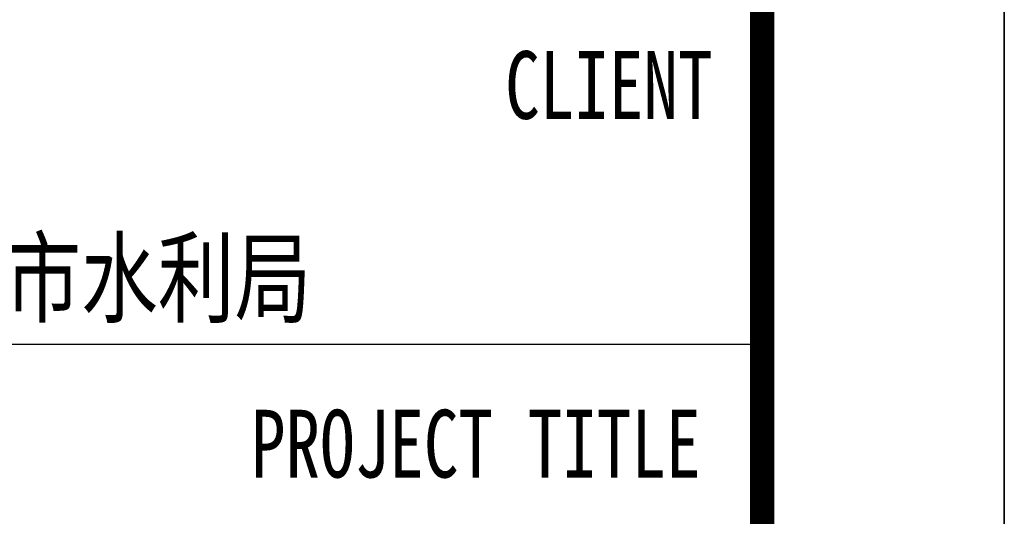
# Model space of a CAD drawing. Extents: x -302077 to 107904, y -9283 to 295706.
# Tile 128 of 256: x -79437 to -75370, y 183397 to 185449. Entities that reach past the tile are written whole.
import ezdxf
from ezdxf.enums import TextEntityAlignment as Align

# ---------------------------------------------------------------- set-up
doc = ezdxf.new("R2010")
doc.units = 0
doc.header["$LTSCALE"] = 500
doc.header["$MEASUREMENT"] = 0
doc.layers.get('0').update_dxf_attribs({"linetype": 'CONTINUOUS'})
doc.layers.add('PUB_TITLE', color=4, linetype='CONTINUOUS')
doc.layers.add('TK', color=7, linetype='CONTINUOUS')
doc.styles.add('-宋体', font='txt', dxfattribs={"width": 0.8})
doc.styles.add('TKHZ1', font='txt', dxfattribs={"width": 0.8})

# ---------------------------------------------------------------- blocks, each defined once
blk = doc.blocks.new('wrtgtg')
at = {"color": 4}
blk.add_line((7804.3, -4841.2), (7804.3, 52558.8), dxfattribs=at)
at = {"layer": 'PUB_TITLE'}
for p, q in [((8804.3, 53558.8), (8804.3, -5841.2)), ((7804.3, -4841.2), (7804.3, 52558.8)), ((2204.3, 3358.8), (7804.3, 3358.8))]:
    blk.add_line(p, q, dxfattribs=at)
blk.add_lwpolyline([(-75295.7, -5841.2), (8804.3, -5841.2), (8804.3, 53558.8), (-75295.7, 53558.8)], close=True, dxfattribs=at)
at = {"layer": 'PUB_TITLE', "const_width": 100}
blk.add_lwpolyline([(-72795.7, -4841.2), (7804.3, -4841.2), (7804.3, 52558.8), (-72795.7, 52558.8)], close=True, dxfattribs=at)
at = {"layer": 'TK', "style": '-宋体', "width": 0.75}
for s, p in [('CLIENT', (6742.6, 4289.2, 0)), ('PROJECT TITLE', (5692.7, 2807.5, 0))]:
    blk.add_text(s, height=280, dxfattribs=at).set_placement(p)
at = {"layer": 'TK', "style": 'TKHZ1', "width": 0.8}
blk.add_text('新沂市水利局', height=304.92, dxfattribs=at).set_placement((4991, 3479.3), align=Align.CENTER)

msp = doc.modelspace()

# ---------------------------------------------------------------- block references
msp.add_blockref('wrtgtg', (-84174.787, 180749.881))

doc.saveas('drawing.dxf')
